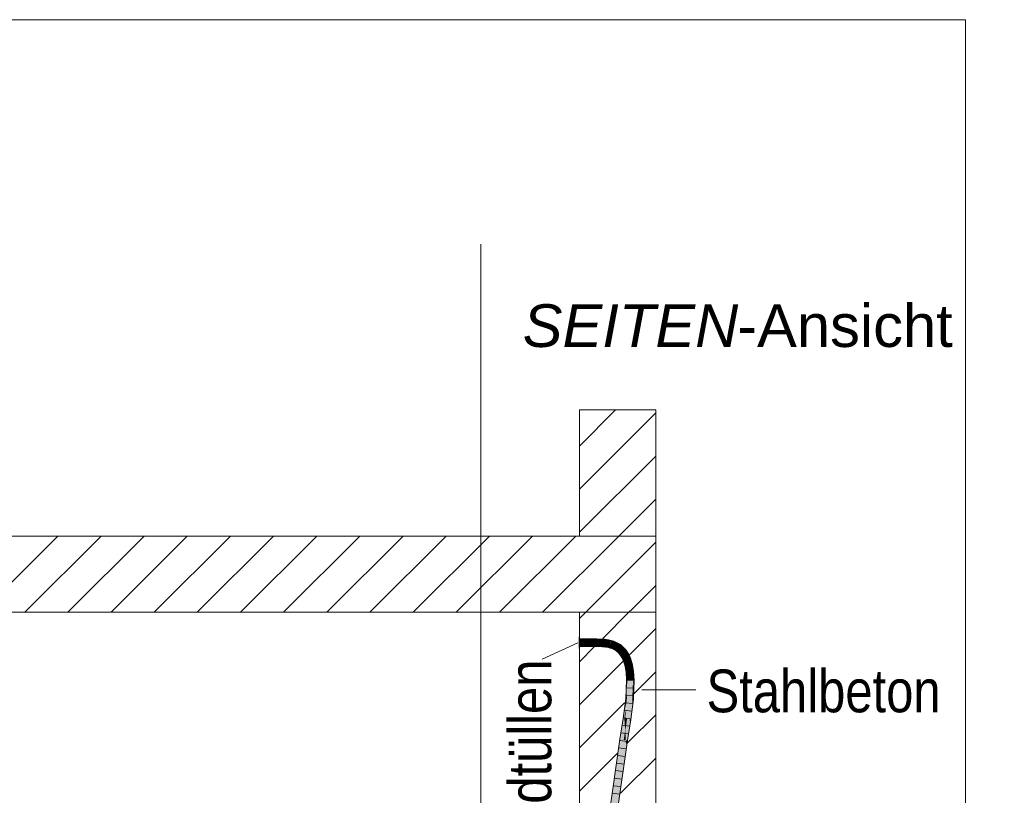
# Model space of a CAD drawing. Extents: x -620 to 300, y 62 to 1162.
# Tile 114 of 256: x 157 to 190, y 758 to 783. Entities that reach past the tile are written whole.
import ezdxf
from ezdxf.lldxf.tags import DXFTag

# ---------------------------------------------------------------- set-up
doc = ezdxf.new("R2010")
doc.units = 0
doc.layers.get('0').update_dxf_attribs({"lineweight": 13})
for name, color, linetype, lineweight, true_color in [('E_Detail_Beschriftung', 7, 'Continuous', 13, 0x009900), ('E_Detail_Wandschraffur', 7, 'Continuous', 5, 0xc0c0c0), ('E_Leerrohr 25-A06G955E8I', 7, 'Continuous', 9, 0xff8000), ('E_Leerrohr 25-Shading', 7, 'Continuous', 9, 0xff8000)]:
    doc.layers.add(name, color=color, linetype=linetype, lineweight=lineweight, true_color=true_color)
doc.layers.add('E_Detail_Linie_Text_Bem', color=7, linetype='Continuous', lineweight=13)
doc.styles.get("Standard").update_dxf_attribs({"font": 'ARIALN.TTF'})
tags = doc.linetypes.add('fein_strichliert', pattern=[4, 1, -2, 1]).pattern_tags.tags
tags[8:9] = [DXFTag(74, 4), DXFTag(75, 0), DXFTag(340, '0'), DXFTag(46, 0.0), DXFTag(50, 0.0), DXFTag(44, 0.0), DXFTag(45, 0.0)]
tags[6:7] = [DXFTag(74, 4), DXFTag(75, 0), DXFTag(340, '0'), DXFTag(46, 0.0), DXFTag(50, 0.0), DXFTag(44, 0.0), DXFTag(45, 0.0)]
tags[4:5] = [DXFTag(74, 4), DXFTag(75, 0), DXFTag(340, '0'), DXFTag(46, 0.0), DXFTag(50, 0.0), DXFTag(44, 0.0), DXFTag(45, 0.0)]
tags = doc.linetypes.add('fein_strichliert-A06G955H8I', pattern=[4, 1, -2, 1]).pattern_tags.tags
tags[8:9] = [DXFTag(74, 4), DXFTag(75, 0), DXFTag(340, '0'), DXFTag(46, 0.0), DXFTag(50, 0.0), DXFTag(44, 0.0), DXFTag(45, 0.0)]
tags[6:7] = [DXFTag(74, 4), DXFTag(75, 0), DXFTag(340, '0'), DXFTag(46, 0.0), DXFTag(50, 0.0), DXFTag(44, 0.0), DXFTag(45, 0.0)]
tags[4:5] = [DXFTag(74, 4), DXFTag(75, 0), DXFTag(340, '0'), DXFTag(46, 0.0), DXFTag(50, 0.0), DXFTag(44, 0.0), DXFTag(45, 0.0)]
tags = doc.linetypes.add('STRICHPUNKT2-A06G955F8I', pattern=[12.7, 6.35, -3.175, 0, -3.175]).pattern_tags.tags
tags[10:11] = [DXFTag(74, 4), DXFTag(75, 0), DXFTag(340, '0'), DXFTag(46, 0.0), DXFTag(50, 0.0), DXFTag(44, 0.0), DXFTag(45, 0.0)]
tags[8:9] = [DXFTag(74, 4), DXFTag(75, 0), DXFTag(340, '0'), DXFTag(46, 0.0), DXFTag(50, 0.0), DXFTag(44, 0.0), DXFTag(45, 0.0)]
tags[6:7] = [DXFTag(74, 4), DXFTag(75, 0), DXFTag(340, '0'), DXFTag(46, 0.0), DXFTag(50, 0.0), DXFTag(44, 0.0), DXFTag(45, 0.0)]
tags[4:5] = [DXFTag(74, 4), DXFTag(75, 0), DXFTag(340, '0'), DXFTag(46, 0.0), DXFTag(50, 0.0), DXFTag(44, 0.0), DXFTag(45, 0.0)]

# ---------------------------------------------------------------- blocks, each defined once
blk = doc.blocks.new('Shading-A06G94UZ8I', base_point=(176.137, 828.711))
at = {"layer": 'E_Leerrohr 25-Shading', "color": 31, "true_color": 0xecb67f}
for points in [[(175.782, 762.861), (175.782, 763.051), (175.776, 762.861), (175.776, 763.051)], [(175.782, 762.861), (175.782, 763.051), (175.776, 762.861), (175.776, 763.051)], [(175.782, 762.828), (175.782, 762.861), (175.776, 762.828), (175.776, 762.861)], [(175.782, 762.828), (175.782, 762.861), (175.776, 762.828), (175.776, 762.861)], [(175.776, 762.671), (175.782, 762.671), (175.776, 762.828), (175.782, 762.828)], [(175.776, 762.671), (175.782, 762.671), (175.776, 762.828), (175.782, 762.828)], [(175.782, 762.986), (175.782, 762.861), (175.932, 762.986), (176.057, 762.861)], [(175.782, 762.986), (175.782, 762.861), (175.932, 762.986), (176.057, 762.861)], [(175.782, 762.861), (175.782, 762.736), (176.057, 762.861), (175.932, 762.736)], [(175.782, 762.861), (175.782, 762.736), (176.057, 762.861), (175.932, 762.736)], [(176.057, 762.861), (176.122, 762.861), (175.932, 762.986), (175.997, 762.986)], [(176.057, 762.861), (176.122, 762.861), (175.932, 762.986), (175.997, 762.986)], [(175.932, 762.736), (175.997, 762.736), (176.057, 762.861), (176.122, 762.861)], [(175.932, 762.736), (175.997, 762.736), (176.057, 762.861), (176.122, 762.861)], [(175.997, 762.986), (176.122, 762.861), (176.176, 762.986), (176.176, 762.915)], [(175.997, 762.986), (176.122, 762.861), (176.176, 762.986), (176.176, 762.915)], [(176.122, 762.861), (175.997, 762.736), (176.176, 762.807), (176.176, 762.736)], [(176.122, 762.861), (175.997, 762.736), (176.176, 762.807), (176.176, 762.736)], [(176.176, 762.915), (176.122, 762.861), (176.176, 762.875), (176.161, 762.861)], [(176.176, 762.915), (176.122, 762.861), (176.176, 762.875), (176.161, 762.861)], [(176.161, 762.861), (176.122, 762.861), (176.176, 762.847), (176.176, 762.807)], [(176.161, 762.861), (176.122, 762.861), (176.176, 762.847), (176.176, 762.807)], [(176.161, 762.861), (176.176, 762.861), (176.176, 762.875)], [(176.161, 762.861), (176.176, 762.861), (176.176, 762.875)], [(176.176, 762.861), (176.161, 762.861), (176.176, 762.847)], [(176.176, 762.861), (176.161, 762.861), (176.176, 762.847)]]:
    blk.add_solid(points, dxfattribs=at)
at = {"layer": 'E_Leerrohr 25-Shading', "color": 43, "true_color": 0xd7ab7f}
for points in [[(175.782, 762.949), (175.932, 762.988), (175.782, 762.986)], [(175.782, 762.949), (175.965, 762.952), (175.932, 762.988), (175.965, 762.974)], [(175.782, 762.736), (175.968, 762.775), (175.782, 762.773)], [(175.968, 762.775), (175.782, 762.736), (175.968, 762.753), (175.935, 762.739)], [(175.782, 762.736), (175.932, 762.738), (175.935, 762.739)], [(175.965, 762.974), (175.965, 762.988), (175.932, 762.988)], [(175.935, 762.739), (175.932, 762.738), (175.968, 762.74), (175.968, 762.738)], [(175.968, 762.753), (175.935, 762.739), (175.968, 762.74)], [(175.965, 762.988), (176.085, 762.954), (175.997, 762.989)], [(175.965, 762.988), (175.965, 762.974), (176.085, 762.954), (176.02, 762.953)], [(175.965, 762.974), (175.965, 762.952), (176.02, 762.953)], [(176.085, 762.777), (175.968, 762.753), (176.002, 762.741), (175.968, 762.74)], [(175.968, 762.753), (176.085, 762.777), (176.02, 762.776)], [(175.968, 762.775), (175.968, 762.753), (176.02, 762.776)], [(175.968, 762.74), (175.968, 762.738), (176.002, 762.741), (175.997, 762.739)], [(176.085, 762.954), (176.156, 762.955), (175.997, 762.989), (176.156, 762.992)], [(176.002, 762.741), (175.997, 762.739), (176.158, 762.746), (176.158, 762.742)], [(176.116, 762.778), (176.085, 762.777), (176.158, 762.746), (176.002, 762.741)], [(176.116, 762.778), (176.158, 762.746), (176.158, 762.771)], [(176.158, 762.778), (176.116, 762.778), (176.158, 762.771)], [(176.156, 762.955), (176.158, 762.955), (176.156, 762.992), (176.247, 762.992)], [(176.286, 762.992), (176.247, 762.992), (176.198, 762.955), (176.158, 762.955)], [(176.158, 762.778), (176.158, 762.778), (176.188, 762.766), (176.158, 762.771)], [(176.256, 762.754), (176.198, 762.778), (176.188, 762.766), (176.158, 762.778)], [(176.158, 762.771), (176.158, 762.746), (176.188, 762.766), (176.237, 762.746)], [(176.158, 762.746), (176.158, 762.742), (176.237, 762.746), (176.247, 762.742)], [(176.237, 762.746), (176.277, 762.746), (176.188, 762.766), (176.256, 762.754)], [(176.312, 762.992), (176.286, 762.992), (176.223, 762.955), (176.198, 762.955)], [(176.299, 762.747), (176.223, 762.778), (176.256, 762.754), (176.198, 762.778)], [(176.223, 762.955), (176.349, 762.955), (176.312, 762.992), (176.35, 762.992)], [(176.312, 762.742), (176.344, 762.742), (176.223, 762.778), (176.345, 762.778)], [(176.286, 762.742), (176.277, 762.746), (176.247, 762.742), (176.237, 762.746)], [(176.277, 762.746), (176.302, 762.746), (176.256, 762.754), (176.299, 762.747)], [(176.312, 762.742), (176.302, 762.746), (176.286, 762.742), (176.277, 762.746)], [(176.344, 762.742), (176.524, 762.733), (176.345, 762.778), (176.527, 762.768)], [(176.345, 762.778), (176.527, 762.768), (176.517, 762.77), (176.527, 762.768)], [(176.537, 762.946), (176.539, 762.983), (176.349, 762.955), (176.35, 762.992)], [(176.527, 762.768), (176.527, 762.77), (176.517, 762.77)], [(176.524, 762.733), (176.577, 762.728), (176.527, 762.768), (176.581, 762.762)], [(176.527, 762.768), (176.581, 762.762), (176.527, 762.77), (176.581, 762.764)], [(176.581, 762.764), (176.581, 762.765), (176.527, 762.77)], [(176.601, 762.94), (176.605, 762.977), (176.537, 762.946), (176.539, 762.983)], [(176.577, 762.728), (176.631, 762.722), (176.581, 762.762), (176.636, 762.754)], [(176.636, 762.756), (176.636, 762.758), (176.581, 762.764), (176.581, 762.765)], [(176.581, 762.762), (176.636, 762.754), (176.581, 762.764), (176.636, 762.756)], [(176.662, 762.933), (176.667, 762.969), (176.601, 762.94), (176.605, 762.977)], [(176.631, 762.722), (176.683, 762.713), (176.636, 762.754), (176.689, 762.743)], [(176.69, 762.748), (176.69, 762.749), (176.636, 762.757), (176.636, 762.758)], [(176.636, 762.756), (176.689, 762.746), (176.636, 762.757), (176.69, 762.748)], [(176.636, 762.754), (176.689, 762.743), (176.636, 762.756), (176.689, 762.746)], [(176.721, 762.923), (176.727, 762.959), (176.662, 762.933), (176.667, 762.969)], [(176.683, 762.713), (176.72, 762.706), (176.689, 762.743), (176.726, 762.734)], [(176.689, 762.746), (176.727, 762.738), (176.69, 762.748), (176.727, 762.74)], [(176.689, 762.743), (176.726, 762.734), (176.689, 762.746), (176.727, 762.738)], [(176.727, 762.74), (176.728, 762.742), (176.69, 762.748), (176.69, 762.749)], [(176.72, 762.706), (176.755, 762.698), (176.726, 762.734), (176.762, 762.724)], [(176.765, 762.914), (176.773, 762.95), (176.721, 762.923), (176.727, 762.959)], [(176.726, 762.734), (176.762, 762.724), (176.727, 762.738), (176.763, 762.728)], [(176.764, 762.732), (176.764, 762.733), (176.727, 762.741), (176.728, 762.742)], [(176.727, 762.74), (176.764, 762.73), (176.727, 762.741), (176.764, 762.732)], [(176.727, 762.738), (176.763, 762.728), (176.727, 762.74), (176.764, 762.73)], [(176.755, 762.698), (176.789, 762.688), (176.762, 762.724), (176.796, 762.713)], [(176.762, 762.724), (176.796, 762.713), (176.763, 762.728), (176.798, 762.717)], [(176.763, 762.728), (176.798, 762.717), (176.764, 762.73), (176.798, 762.719)], [(176.799, 762.722), (176.8, 762.723), (176.764, 762.732), (176.764, 762.733)], [(176.764, 762.73), (176.798, 762.719), (176.764, 762.732), (176.799, 762.722)], [(176.765, 762.914), (176.817, 762.94), (176.773, 762.95)], [(176.765, 762.914), (176.803, 762.905), (176.817, 762.94), (176.81, 762.911)], [(176.796, 762.713), (176.789, 762.688), (176.799, 762.712)], [(176.799, 762.712), (176.789, 762.688), (176.822, 762.696), (176.816, 762.68)], [(176.798, 762.717), (176.796, 762.713), (176.8, 762.716), (176.799, 762.712)], [(176.798, 762.719), (176.801, 762.718), (176.799, 762.722), (176.802, 762.721)], [(176.8, 762.716), (176.801, 762.718), (176.798, 762.717), (176.798, 762.719)], [(176.802, 762.721), (176.803, 762.722), (176.799, 762.722), (176.8, 762.723)], [(176.816, 762.705), (176.811, 762.712), (176.799, 762.712), (176.8, 762.716)], [(176.799, 762.712), (176.822, 762.696), (176.816, 762.705)], [(176.8, 762.716), (176.811, 762.712), (176.801, 762.718), (176.808, 762.716)], [(176.801, 762.718), (176.808, 762.716), (176.802, 762.721), (176.805, 762.72)], [(176.805, 762.72), (176.803, 762.722), (176.802, 762.721)], [(176.803, 762.905), (176.808, 762.904), (176.81, 762.911)], [(176.822, 762.696), (176.829, 762.714), (176.803, 762.722)], [(176.808, 762.904), (176.85, 762.893), (176.84, 762.934), (176.861, 762.928)], [(176.808, 762.904), (176.84, 762.934), (176.81, 762.911)], [(176.84, 762.934), (176.817, 762.94), (176.81, 762.911)], [(176.84, 762.67), (176.829, 762.714), (176.822, 762.696)], [(176.829, 762.714), (176.83, 762.714), (176.923, 762.674), (176.921, 762.672)], [(176.83, 762.714), (176.84, 762.67), (176.921, 762.672), (176.906, 762.642)], [(176.895, 762.878), (176.908, 762.912), (176.85, 762.893), (176.861, 762.928)], [(177.003, 762.832), (177.02, 762.864), (176.895, 762.878), (176.908, 762.912)], [(177.104, 762.771), (177.125, 762.8), (177.003, 762.832), (177.02, 762.864)], [(177.193, 762.697), (177.218, 762.723), (177.104, 762.771), (177.125, 762.8)], [(177.271, 762.61), (177.3, 762.632), (177.193, 762.697), (177.218, 762.723)], [(176.816, 762.68), (176.84, 762.67), (176.822, 762.696)], [(176.906, 762.642), (176.98, 762.597), (176.921, 762.672), (176.996, 762.62)], [(176.921, 762.672), (176.996, 762.62), (176.923, 762.674), (177, 762.624)], [(177, 762.624), (177.001, 762.627), (176.923, 762.674)], [(176.98, 762.597), (177.045, 762.543), (176.996, 762.62), (177.06, 762.558)], [(176.996, 762.62), (177.06, 762.558), (177, 762.624), (177.065, 762.563)], [(177, 762.624), (177.065, 762.563), (177.001, 762.627), (177.068, 762.567)], [(177.068, 762.567), (177.07, 762.569), (177.001, 762.627)], [(177.045, 762.543), (177.101, 762.482), (177.06, 762.558), (177.11, 762.489)], [(177.06, 762.558), (177.11, 762.489), (177.065, 762.563), (177.118, 762.494)], [(177.065, 762.563), (177.118, 762.494), (177.068, 762.567), (177.124, 762.499)], [(177.068, 762.567), (177.124, 762.499), (177.07, 762.569), (177.128, 762.502)], [(177.128, 762.502), (177.13, 762.504), (177.07, 762.569)], [(177.101, 762.482), (177.151, 762.405), (177.11, 762.489)], [(177.11, 762.489), (177.151, 762.405), (177.118, 762.494), (177.142, 762.446)], [(177.118, 762.494), (177.142, 762.446), (177.124, 762.499), (177.136, 762.477)], [(177.124, 762.499), (177.136, 762.477), (177.128, 762.502), (177.132, 762.495)], [(177.132, 762.495), (177.13, 762.504), (177.128, 762.502)], [(177.132, 762.495), (177.191, 762.393), (177.13, 762.504), (177.197, 762.395)], [(177.197, 762.395), (177.2, 762.397), (177.13, 762.504)], [(177.184, 762.388), (177.191, 762.393), (177.136, 762.477), (177.132, 762.495)], [(177.136, 762.477), (177.142, 762.446), (177.184, 762.388), (177.175, 762.383)], [(177.142, 762.446), (177.151, 762.405), (177.175, 762.383), (177.168, 762.38)], [(177.168, 762.38), (177.191, 762.328), (177.175, 762.383)], [(177.175, 762.383), (177.191, 762.328), (177.184, 762.388), (177.195, 762.355)], [(177.184, 762.388), (177.195, 762.355), (177.191, 762.393), (177.197, 762.375)], [(177.191, 762.393), (177.197, 762.375), (177.197, 762.395), (177.199, 762.389)], [(177.199, 762.389), (177.2, 762.397), (177.197, 762.395)], [(177.236, 762.268), (177.245, 762.271), (177.197, 762.375), (177.199, 762.389)], [(177.199, 762.389), (177.2, 762.397), (177.2, 762.397)], [(177.199, 762.389), (177.245, 762.271), (177.2, 762.397), (177.252, 762.274)], [(177.252, 762.274), (177.256, 762.275), (177.2, 762.397)], [(177.271, 762.61), (177.273, 762.608), (177.3, 762.632), (177.309, 762.619)], [(177.273, 762.608), (177.355, 762.483), (177.309, 762.619), (177.387, 762.501)], [(177.421, 762.339), (177.455, 762.352), (177.355, 762.483), (177.387, 762.501)], [(177.195, 762.355), (177.191, 762.328), (177.225, 762.263), (177.222, 762.262)], [(177.197, 762.375), (177.195, 762.355), (177.236, 762.268), (177.225, 762.263)], [(177.225, 762.263), (177.222, 762.262), (177.226, 762.259)], [(177.226, 762.259), (177.222, 762.262), (177.229, 762.239)], [(177.236, 762.268), (177.225, 762.263), (177.24, 762.245), (177.226, 762.259)], [(177.24, 762.245), (177.226, 762.259), (177.262, 762.133), (177.229, 762.239)], [(177.24, 762.245), (177.253, 762.233), (177.236, 762.268), (177.245, 762.271)], [(177.262, 762.133), (177.253, 762.233), (177.24, 762.245)], [(177.245, 762.271), (177.253, 762.233), (177.252, 762.274), (177.265, 762.221)], [(177.252, 762.274), (177.265, 762.221), (177.256, 762.275), (177.274, 762.213)], [(177.262, 762.133), (177.263, 762.131), (177.253, 762.233), (177.269, 762.163)], [(177.253, 762.233), (177.269, 762.163), (177.265, 762.221), (177.273, 762.191)], [(177.274, 762.213), (177.276, 762.211), (177.256, 762.275)], [(177.269, 762.163), (177.263, 762.131), (177.275, 762.133)], [(177.275, 762.133), (177.263, 762.131), (177.284, 762.017)], [(177.265, 762.221), (177.273, 762.191), (177.274, 762.213), (177.276, 762.207)], [(177.275, 762.133), (177.287, 762.136), (177.269, 762.163), (177.273, 762.191)], [(177.273, 762.191), (177.279, 762.196), (177.276, 762.207)], [(177.273, 762.191), (177.287, 762.136), (177.279, 762.196), (177.288, 762.136)], [(177.276, 762.207), (177.276, 762.211), (177.274, 762.213)], [(177.306, 761.896), (177.291, 762.091), (177.275, 762.133), (177.287, 762.136)], [(177.306, 761.896), (177.275, 762.133), (177.284, 762.017)], [(177.279, 762.196), (177.276, 762.211), (177.276, 762.207)], [(177.276, 762.211), (177.279, 762.196), (177.299, 762.139), (177.295, 762.138)], [(177.279, 762.196), (177.288, 762.136), (177.295, 762.138)], [(177.291, 762.091), (177.288, 762.136), (177.287, 762.136)], [(177.288, 762.136), (177.311, 761.897), (177.295, 762.138), (177.326, 761.898)], [(177.311, 761.897), (177.288, 762.136), (177.311, 761.897), (177.291, 762.091)], [(177.291, 762.091), (177.306, 761.896), (177.311, 761.897)], [(177.295, 762.138), (177.299, 762.139), (177.299, 762.139)], [(177.295, 762.138), (177.326, 761.898), (177.299, 762.139), (177.336, 761.9)], [(177.336, 761.9), (177.342, 761.9), (177.299, 762.139)], [(177.471, 762.179), (177.507, 762.187), (177.421, 762.339), (177.455, 762.352)], [(177.518, 761.922), (177.554, 761.926), (177.471, 762.179), (177.507, 762.187)], [(177.311, 761.897), (177.306, 761.896), (177.309, 761.845)], [(177.311, 761.897), (177.311, 761.897), (177.318, 761.721), (177.309, 761.845)], [(177.311, 761.897), (177.318, 761.721), (177.326, 761.898), (177.326, 761.779)], [(177.326, 761.779), (177.318, 761.721), (177.325, 761.638), (177.323, 761.638)], [(177.337, 761.86), (177.326, 761.779), (177.341, 761.638), (177.325, 761.638)], [(177.326, 761.898), (177.326, 761.779), (177.336, 761.9), (177.337, 761.86)], [(177.337, 761.86), (177.342, 761.9), (177.336, 761.9)], [(177.341, 761.638), (177.354, 761.638), (177.337, 761.86), (177.342, 761.9)], [(177.354, 761.638), (177.36, 761.637), (177.342, 761.9)], [(177.518, 761.922), (177.573, 761.636), (177.554, 761.926)], [(177.518, 761.922), (177.518, 761.915), (177.573, 761.636), (177.557, 761.636)], [(177.557, 761.636), (177.518, 761.915), (177.538, 761.636), (177.534, 761.669)], [(177.319, 761.545), (177.298, 761.037), (177.311, 761.035)], [(177.317, 761.428), (177.313, 761.177), (177.322, 761.466), (177.326, 761.32)], [(177.322, 761.466), (177.319, 761.545), (177.317, 761.428)], [(177.319, 761.545), (177.323, 761.627), (177.322, 761.62)], [(177.319, 761.545), (177.322, 761.466), (177.323, 761.627), (177.326, 761.502)], [(177.323, 761.627), (177.323, 761.638), (177.322, 761.62)], [(177.326, 761.502), (177.322, 761.466), (177.328, 761.349), (177.326, 761.32)], [(177.325, 761.638), (177.323, 761.638), (177.323, 761.627)], [(177.341, 761.638), (177.325, 761.638), (177.326, 761.502), (177.323, 761.627)], [(177.326, 761.502), (177.328, 761.349), (177.341, 761.638), (177.354, 761.638)], [(177.354, 761.638), (177.328, 761.349), (177.36, 761.637), (177.331, 761.198)], [(177.331, 761.198), (177.334, 761.033), (177.36, 761.637)], [(177.543, 761.291), (177.539, 761.623), (177.527, 761.413), (177.537, 761.636)], [(177.534, 761.669), (177.537, 761.636), (177.538, 761.636)], [(177.538, 761.636), (177.537, 761.636), (177.539, 761.623)], [(177.557, 761.636), (177.538, 761.636), (177.566, 761.457), (177.539, 761.623)], [(177.555, 761.203), (177.566, 761.457), (177.548, 761.254), (177.539, 761.623)], [(177.548, 761.254), (177.539, 761.623), (177.543, 761.291)], [(177.566, 761.457), (177.573, 761.636), (177.557, 761.636)], [(177.326, 761.32), (177.313, 761.177), (177.32, 761.035), (177.311, 761.035)], [(177.326, 761.32), (177.32, 761.035), (177.33, 761.179)], [(177.32, 761.035), (177.334, 761.033), (177.33, 761.179)], [(177.328, 761.349), (177.326, 761.32), (177.331, 761.198), (177.33, 761.179)], [(177.33, 761.179), (177.334, 761.033), (177.331, 761.198)], [(177.527, 761.411), (177.51, 761.018), (177.53, 761.017)], [(177.527, 761.411), (177.547, 761.015), (177.527, 761.413), (177.543, 761.291)], [(177.547, 761.015), (177.527, 761.411), (177.53, 761.017)], [(177.551, 761.122), (177.548, 761.254), (177.547, 761.015), (177.543, 761.291)], [(177.551, 761.122), (177.555, 761.203), (177.548, 761.254)], [(177.298, 761.037), (177.215, 760.379), (177.291, 760.689), (177.251, 760.374)], [(177.298, 761.037), (177.291, 760.689), (177.311, 761.035)], [(177.306, 760.946), (177.291, 760.689), (177.32, 761.035), (177.334, 761.033)], [(177.311, 761.035), (177.306, 760.946), (177.32, 761.035)], [(177.51, 761.018), (177.426, 760.349), (177.51, 761.018), (177.429, 760.349)], [(177.506, 760.987), (177.429, 760.349), (177.455, 760.345)], [(177.455, 760.345), (177.507, 760.99), (177.506, 760.987)], [(177.455, 760.345), (177.513, 760.745), (177.507, 760.99), (177.513, 760.777)], [(177.513, 760.777), (177.51, 761.018), (177.507, 760.99)], [(177.53, 761.017), (177.51, 761.018), (177.513, 760.751), (177.513, 760.777)], [(177.513, 760.745), (177.547, 761.015), (177.53, 761.017)], [(177.513, 760.777), (177.513, 760.745), (177.513, 760.751)], [(177.513, 760.745), (177.455, 760.345), (177.463, 760.344)], [(177.215, 760.379), (177.107, 759.697), (177.251, 760.374), (177.138, 759.692)], [(177.138, 759.692), (177.143, 759.692), (177.251, 760.374)], [(177.429, 760.349), (177.318, 759.666), (177.437, 760.18), (177.354, 759.661)], [(177.426, 760.349), (177.318, 759.666), (177.429, 760.349)], [(177.429, 760.349), (177.437, 760.18), (177.455, 760.345)], [(177.437, 760.18), (177.463, 760.344), (177.455, 760.345)], [(177.107, 759.697), (176.841, 757.824), (177.143, 759.692), (176.804, 757.307)], [(177.302, 759.551), (176.805, 756.052), (177.338, 759.549), (176.841, 756.05)], [(177.354, 759.661), (177.318, 759.666), (177.338, 759.549), (177.302, 759.551)]]:
    blk.add_solid(points, dxfattribs=at)
at = {"layer": 'E_Leerrohr 25-Shading', "color": 31, "true_color": 0xfabd7f}
for points in [[(175.967, 762.863), (175.965, 762.952), (175.782, 762.861), (175.782, 762.949)], [(175.967, 762.862), (175.967, 762.863), (175.782, 762.861)], [(175.782, 762.773), (175.968, 762.775), (175.782, 762.861), (175.967, 762.862)], [(175.965, 762.952), (175.967, 762.863), (176.02, 762.953), (176.057, 762.865)], [(176.057, 762.865), (175.967, 762.863), (176.055, 762.862), (175.967, 762.862)], [(176.055, 762.862), (175.967, 762.862), (176.054, 762.858), (175.967, 762.859)], [(175.967, 762.859), (175.968, 762.775), (176.054, 762.858), (176.02, 762.776)], [(176.057, 762.865), (176.122, 762.866), (176.02, 762.953), (176.085, 762.954)], [(176.048, 762.844), (176.02, 762.776), (176.094, 762.799), (176.085, 762.777)], [(176.118, 762.857), (176.054, 762.858), (176.094, 762.799), (176.048, 762.844)], [(176.055, 762.862), (176.054, 762.858), (176.12, 762.862), (176.118, 762.857)], [(176.122, 762.866), (176.057, 762.865), (176.12, 762.862), (176.055, 762.862)], [(176.085, 762.954), (176.122, 762.866), (176.156, 762.955), (176.156, 762.95)], [(176.085, 762.777), (176.116, 762.778), (176.094, 762.799)], [(176.116, 762.778), (176.085, 762.777), (176.116, 762.778)], [(176.116, 762.778), (176.118, 762.857), (176.094, 762.799)], [(176.116, 762.778), (176.158, 762.78), (176.118, 762.857), (176.125, 762.857)], [(176.118, 762.857), (176.125, 762.857), (176.12, 762.862), (176.123, 762.862)], [(176.123, 762.862), (176.122, 762.866), (176.12, 762.862)], [(176.122, 762.866), (176.157, 762.867), (176.156, 762.95)], [(176.157, 762.863), (176.157, 762.867), (176.123, 762.862), (176.122, 762.866)], [(176.157, 762.857), (176.157, 762.863), (176.125, 762.857), (176.123, 762.862)], [(176.125, 762.857), (176.158, 762.78), (176.157, 762.857)], [(176.158, 762.955), (176.156, 762.955), (176.156, 762.95)], [(176.157, 762.867), (176.158, 762.955), (176.156, 762.95)], [(176.198, 762.955), (176.158, 762.955), (176.161, 762.867), (176.157, 762.867)], [(176.163, 762.863), (176.161, 762.867), (176.157, 762.863), (176.157, 762.867)], [(176.166, 762.857), (176.163, 762.863), (176.157, 762.857), (176.157, 762.863)], [(176.157, 762.857), (176.158, 762.778), (176.166, 762.857), (176.198, 762.778)], [(176.223, 762.955), (176.198, 762.955), (176.187, 762.867), (176.161, 762.867)], [(176.187, 762.867), (176.161, 762.867), (176.188, 762.863), (176.163, 762.863)], [(176.163, 762.863), (176.166, 762.857), (176.188, 762.863), (176.191, 762.857)], [(176.166, 762.857), (176.198, 762.778), (176.191, 762.857), (176.223, 762.778)], [(176.187, 762.867), (176.347, 762.867), (176.223, 762.955), (176.349, 762.955)], [(176.223, 762.778), (176.345, 762.778), (176.187, 762.867), (176.347, 762.867)], [(176.345, 762.778), (176.517, 762.77), (176.347, 762.867), (176.43, 762.863)], [(176.347, 762.867), (176.532, 762.862), (176.349, 762.955), (176.537, 762.946)], [(176.432, 762.865), (176.347, 762.867), (176.43, 762.863)], [(176.532, 762.862), (176.432, 762.865), (176.532, 762.858), (176.43, 762.863)], [(176.517, 762.77), (176.527, 762.77), (176.43, 762.863), (176.532, 762.858)], [(176.581, 762.765), (176.591, 762.853), (176.527, 762.77), (176.532, 762.858)], [(176.592, 762.859), (176.601, 762.94), (176.532, 762.862), (176.537, 762.946)], [(176.532, 762.862), (176.532, 762.858), (176.592, 762.859), (176.591, 762.854)], [(176.532, 762.858), (176.591, 762.853), (176.591, 762.854)], [(176.636, 762.758), (176.649, 762.845), (176.581, 762.765), (176.591, 762.853)], [(176.592, 762.859), (176.591, 762.854), (176.65, 762.856), (176.65, 762.849)], [(176.591, 762.854), (176.591, 762.853), (176.65, 762.849), (176.649, 762.845)], [(176.65, 762.856), (176.662, 762.933), (176.592, 762.859), (176.601, 762.94)], [(176.69, 762.749), (176.705, 762.836), (176.636, 762.758), (176.649, 762.845)], [(176.706, 762.843), (176.65, 762.849), (176.706, 762.839), (176.649, 762.846)], [(176.649, 762.846), (176.649, 762.845), (176.706, 762.839), (176.705, 762.836)], [(176.708, 762.851), (176.721, 762.923), (176.65, 762.856), (176.662, 762.933)], [(176.65, 762.856), (176.65, 762.849), (176.708, 762.851), (176.706, 762.843)], [(176.728, 762.742), (176.746, 762.828), (176.69, 762.749), (176.705, 762.836)], [(176.706, 762.839), (176.705, 762.836), (176.747, 762.833), (176.746, 762.828)], [(176.708, 762.851), (176.706, 762.843), (176.75, 762.847), (176.748, 762.838)], [(176.748, 762.838), (176.706, 762.843), (176.747, 762.833), (176.706, 762.839)], [(176.75, 762.847), (176.765, 762.914), (176.708, 762.851), (176.721, 762.923)], [(176.764, 762.733), (176.786, 762.819), (176.728, 762.742), (176.746, 762.828)], [(176.747, 762.833), (176.746, 762.828), (176.75, 762.832)], [(176.75, 762.832), (176.746, 762.828), (176.788, 762.826), (176.786, 762.819)], [(176.753, 762.837), (176.748, 762.838), (176.75, 762.832), (176.747, 762.833)], [(176.759, 762.846), (176.75, 762.847), (176.753, 762.837), (176.748, 762.838)], [(176.765, 762.914), (176.75, 762.847), (176.803, 762.905), (176.759, 762.846)], [(176.79, 762.832), (176.753, 762.837), (176.788, 762.826), (176.75, 762.832)], [(176.792, 762.842), (176.759, 762.846), (176.79, 762.832), (176.753, 762.837)], [(176.764, 762.733), (176.788, 762.818), (176.786, 762.819)], [(176.764, 762.733), (176.8, 762.723), (176.788, 762.818), (176.802, 762.731)], [(176.788, 762.826), (176.786, 762.819), (176.789, 762.826), (176.788, 762.818)], [(176.788, 762.818), (176.825, 762.808), (176.808, 762.904), (176.85, 762.893)], [(176.788, 762.818), (176.808, 762.904), (176.792, 762.842)], [(176.79, 762.832), (176.79, 762.832), (176.789, 762.826), (176.788, 762.826)], [(176.802, 762.731), (176.825, 762.808), (176.788, 762.818)], [(176.792, 762.842), (176.79, 762.832), (176.79, 762.832)], [(176.792, 762.842), (176.808, 762.904), (176.803, 762.905)], [(176.8, 762.723), (176.803, 762.722), (176.802, 762.731)], [(176.803, 762.722), (176.825, 762.808), (176.802, 762.731)], [(176.803, 762.722), (176.829, 762.714), (176.825, 762.808), (176.862, 762.796)], [(176.862, 762.796), (176.895, 762.878), (176.825, 762.808), (176.85, 762.893)], [(176.923, 762.674), (176.963, 762.753), (176.829, 762.714), (176.862, 762.796)], [(176.967, 762.76), (177.003, 762.832), (176.862, 762.797), (176.895, 762.878)], [(176.862, 762.796), (176.963, 762.753), (176.862, 762.797), (176.967, 762.76)], [(177.001, 762.627), (177.052, 762.699), (176.923, 762.674), (176.963, 762.753)], [(176.967, 762.76), (176.963, 762.753), (177.066, 762.717), (177.057, 762.705)], [(176.963, 762.753), (177.052, 762.699), (177.057, 762.705)], [(177.066, 762.717), (177.104, 762.771), (176.967, 762.76), (177.003, 762.832)], [(177.147, 762.65), (177.057, 762.705), (177.137, 762.638), (177.052, 762.699)], [(177.066, 762.717), (177.057, 762.705), (177.164, 762.667), (177.147, 762.65)], [(177.164, 762.667), (177.193, 762.697), (177.066, 762.717), (177.104, 762.771)], [(177.07, 762.569), (177.131, 762.633), (177.001, 762.627), (177.052, 762.699)], [(177.052, 762.699), (177.131, 762.633), (177.137, 762.638)], [(177.13, 762.504), (177.2, 762.557), (177.07, 762.569), (177.131, 762.633)], [(177.13, 762.504), (177.259, 762.468), (177.2, 762.557)], [(177.13, 762.504), (177.2, 762.397), (177.259, 762.468), (177.262, 762.432)], [(177.147, 762.65), (177.131, 762.633), (177.238, 762.585), (177.2, 762.557)], [(177.164, 762.667), (177.147, 762.65), (177.264, 762.605), (177.238, 762.585)], [(177.264, 762.605), (177.271, 762.61), (177.164, 762.667), (177.193, 762.697)], [(177.264, 762.605), (177.2, 762.557), (177.272, 762.599), (177.259, 762.468)], [(177.2, 762.397), (177.256, 762.275), (177.262, 762.432), (177.273, 762.282)], [(177.259, 762.468), (177.277, 762.44), (177.273, 762.608), (177.355, 762.483)], [(177.262, 762.432), (177.277, 762.44), (177.259, 762.468)], [(177.273, 762.282), (177.339, 762.307), (177.262, 762.432), (177.277, 762.44)], [(177.271, 762.61), (177.264, 762.605), (177.273, 762.608), (177.272, 762.599)], [(177.277, 762.44), (177.349, 762.311), (177.355, 762.483), (177.421, 762.339)], [(177.277, 762.44), (177.339, 762.307), (177.349, 762.311)], [(177.256, 762.275), (177.276, 762.211), (177.273, 762.282)], [(177.276, 762.211), (177.339, 762.307), (177.273, 762.282)], [(177.276, 762.211), (177.299, 762.139), (177.339, 762.307), (177.385, 762.159)], [(177.342, 761.9), (177.43, 761.911), (177.299, 762.139), (177.385, 762.159)], [(177.349, 762.311), (177.339, 762.307), (177.418, 762.166), (177.395, 762.161)], [(177.339, 762.307), (177.385, 762.159), (177.395, 762.161)], [(177.418, 762.166), (177.471, 762.179), (177.349, 762.311), (177.421, 762.339)], [(177.472, 761.916), (177.395, 762.161), (177.385, 762.158), (177.385, 762.159)], [(177.472, 761.916), (177.385, 762.158), (177.445, 761.913)], [(177.385, 762.158), (177.43, 761.911), (177.445, 761.913)], [(177.418, 762.166), (177.395, 762.161), (177.516, 761.921), (177.472, 761.916)], [(177.516, 761.921), (177.518, 761.922), (177.418, 762.166), (177.471, 762.179)], [(177.36, 761.637), (177.448, 761.637), (177.342, 761.9), (177.43, 761.911)], [(177.445, 761.913), (177.43, 761.911), (177.446, 761.912)], [(177.446, 761.912), (177.43, 761.911), (177.497, 761.636), (177.448, 761.637)], [(177.472, 761.913), (177.472, 761.916), (177.446, 761.912), (177.445, 761.913)], [(177.537, 761.636), (177.472, 761.913), (177.497, 761.636), (177.446, 761.912)], [(177.516, 761.921), (177.472, 761.916), (177.518, 761.915), (177.472, 761.913)], [(177.518, 761.915), (177.472, 761.913), (177.534, 761.669)], [(177.472, 761.913), (177.537, 761.636), (177.534, 761.669)], [(177.518, 761.915), (177.518, 761.922), (177.516, 761.921)], [(177.334, 761.033), (177.422, 761.026), (177.42, 761.637), (177.448, 761.637)], [(177.36, 761.637), (177.334, 761.033), (177.42, 761.637), (177.334, 761.033)], [(177.422, 761.026), (177.51, 761.018), (177.448, 761.637), (177.537, 761.636)], [(177.339, 760.402), (177.334, 761.033), (177.288, 760.369), (177.291, 760.689)], [(177.422, 761.026), (177.334, 761.033), (177.339, 760.402)], [(177.339, 760.362), (177.426, 760.349), (177.422, 761.026), (177.51, 761.018)], [(177.422, 761.026), (177.422, 761.026), (177.339, 760.362), (177.339, 760.402)], [(177.291, 760.689), (177.251, 760.374), (177.288, 760.369)], [(177.281, 760.016), (177.251, 760.374), (177.231, 759.679), (177.143, 759.692)], [(177.288, 760.369), (177.251, 760.374), (177.282, 760.024), (177.281, 760.016)], [(177.288, 760.369), (177.282, 760.024), (177.333, 760.362)], [(177.282, 760.024), (177.282, 760.004), (177.333, 760.362), (177.339, 760.362)], [(177.339, 760.362), (177.282, 760.004), (177.284, 759.972)], [(177.318, 759.666), (177.339, 760.362), (177.297, 759.669), (177.284, 759.972)], [(177.339, 760.402), (177.288, 760.369), (177.333, 760.362)], [(177.339, 760.362), (177.318, 759.666), (177.426, 760.349)], [(177.339, 760.362), (177.339, 760.402), (177.333, 760.362)], [(177.282, 760.004), (177.281, 760.016), (177.231, 759.679)], [(177.282, 760.004), (177.231, 759.679), (177.297, 759.669)], [(177.281, 760.016), (177.282, 760.004), (177.282, 760.024)], [(177.143, 759.692), (176.804, 757.307), (177.231, 759.679), (176.789, 756.573)], [(177.297, 759.669), (177.231, 759.679), (176.805, 756.052), (176.789, 756.573)], [(177.297, 759.669), (176.805, 756.052), (177.302, 759.551)], [(177.318, 759.666), (177.297, 759.669), (177.302, 759.551)]]:
    blk.add_solid(points, dxfattribs=at)
blk = doc.blocks.new('Referenz-A06G955K8I')
at = {"layer": 'E_Detail_Linie_Text_Bem', "linetype": 'fein_strichliert-A06G955H8I', "ltscale": 0.65}
for p, q in [((188.434, 783.288), (125.665, 783.288)), ((188.434, 721.971), (188.434, 783.288)), ((172.553, 723.053), (172.553, 775.932))]:
    blk.add_line(p, q, dxfattribs=at)
at = {"layer": 'E_Detail_Linie_Text_Bem', "linetype": 'Continuous', "ltscale": 0.13}
for p, q in [((175.782, 770.495), (178.282, 770.495)), ((175.782, 766.361), (175.782, 770.495)), ((178.282, 770.495), (178.282, 766.361)), ((178.282, 766.361), (126.955, 766.361)), ((178.282, 766.361), (175.782, 766.361)), ((178.282, 763.861), (178.282, 766.361)), ((126.955, 763.861), (175.782, 763.861)), ((137.347, 763.861), (178.282, 763.861)), ((175.782, 763.861), (178.282, 763.861)), ((175.782, 752.061), (175.782, 763.861)), ((178.282, 763.861), (178.282, 723.861))]:
    blk.add_line(p, q, dxfattribs=at)
at = {"layer": 'E_Detail_Linie_Text_Bem', "color": 0, "linetype": 'Continuous', "ltscale": 0.13}
for p, q in [((174.554, 762.324), (175.723, 762.856)), ((179.59, 761.316), (177.826, 761.316))]:
    blk.add_line(p, q, dxfattribs=at)
at = {"layer": 'E_Detail_Wandschraffur', "linetype": 'ByBlock', "ltscale": 0.13}
for p, q in [((175.782, 769.312), (176.965, 770.495)), ((175.782, 766.484), (178.282, 768.984)), ((156.188, 763.861), (158.688, 766.361)), ((159.017, 763.861), (161.517, 766.361)), ((161.845, 763.861), (164.345, 766.361)), ((164.674, 763.861), (167.174, 766.361)), ((167.502, 763.861), (170.002, 766.361)), ((170.331, 763.861), (172.831, 766.361)), ((173.159, 763.861), (175.659, 766.361)), ((175.987, 763.861), (178.282, 766.155)), ((175.782, 763.655), (175.987, 763.861)), ((177.413, 762.459), (178.282, 763.327)), ((175.782, 760.827), (177.211, 762.256)), ((177.359, 759.576), (178.282, 760.498)), ((175.782, 757.998), (177.033, 759.25))]:
    blk.add_line(p, q, dxfattribs=at)
at = {"layer": 'E_Detail_Wandschraffur', "linetype": 'fein_strichliert', "ltscale": 0.13}
for p, q in [((175.782, 767.898), (178.282, 770.398)), ((177.073, 766.361), (178.282, 767.569)), ((157.603, 763.861), (160.103, 766.361)), ((160.431, 763.861), (162.931, 766.361)), ((163.259, 763.861), (165.759, 766.361)), ((166.088, 763.861), (168.588, 766.361)), ((168.916, 763.861), (171.416, 766.361)), ((171.745, 763.861), (174.245, 766.361)), ((174.573, 763.861), (177.073, 766.361)), ((177.504, 763.963), (178.282, 764.741)), ((176.544, 763.003), (177.402, 763.861)), ((177.402, 763.861), (177.504, 763.963)), ((175.782, 762.241), (176.277, 762.736)), ((177.528, 761.159), (178.282, 761.913)), ((175.782, 759.413), (177.261, 760.892)), ((177.126, 757.929), (178.282, 759.084))]:
    blk.add_line(p, q, dxfattribs=at)
at = {"layer": 'E_Leerrohr 25-A06G955E8I', "linetype": 'Continuous', "ltscale": 0.13}
for p, q in [((175.782, 763.051), (175.776, 763.051)), ((175.776, 762.94), (175.776, 763.051)), ((175.782, 763.051), (175.776, 763.051)), ((175.776, 762.94), (175.776, 763.051)), ((175.782, 762.94), (175.782, 763.051)), ((175.782, 762.94), (175.782, 763.051)), ((175.776, 762.782), (175.776, 762.94)), ((175.776, 762.782), (175.776, 762.94)), ((175.776, 762.671), (175.776, 762.782)), ((175.776, 762.671), (175.776, 762.782)), ((175.965, 762.988), (175.782, 762.986)), ((176.176, 762.986), (175.782, 762.986)), ((175.782, 762.913), (175.782, 762.986)), ((175.782, 762.986), (175.782, 762.736)), ((176.176, 762.986), (175.782, 762.986)), ((175.782, 762.913), (175.782, 762.986)), ((175.782, 762.782), (175.782, 762.94)), ((175.782, 762.782), (175.782, 762.94)), ((175.782, 762.809), (175.782, 762.913)), ((175.782, 762.809), (175.782, 762.913)), ((175.782, 762.736), (175.782, 762.809)), ((175.782, 762.736), (175.782, 762.809)), ((175.782, 762.671), (175.782, 762.782)), ((175.782, 762.671), (175.782, 762.782)), ((175.968, 762.738), (175.782, 762.736)), ((175.782, 762.736), (176.176, 762.736)), ((175.782, 762.736), (176.176, 762.736)), ((176.156, 762.992), (175.965, 762.988)), ((176.158, 762.742), (175.968, 762.738)), ((176.011, 762.982), (176.014, 762.747)), ((176.35, 762.992), (176.156, 762.992)), ((176.344, 762.742), (176.158, 762.742)), ((176.176, 762.913), (176.176, 762.986)), ((176.176, 762.913), (176.176, 762.986)), ((176.176, 762.809), (176.176, 762.913)), ((176.176, 762.809), (176.176, 762.913)), ((176.176, 762.736), (176.176, 762.809)), ((176.176, 762.736), (176.176, 762.809)), ((176.264, 762.984), (176.262, 762.749)), ((176.524, 762.733), (176.344, 762.742)), ((176.539, 762.983), (176.35, 762.992)), ((176.519, 762.976), (176.506, 762.742)), ((176.577, 762.728), (176.524, 762.733)), ((176.605, 762.977), (176.539, 762.983)), ((176.631, 762.722), (176.577, 762.728)), ((176.667, 762.969), (176.605, 762.977)), ((176.683, 762.713), (176.631, 762.722)), ((176.727, 762.959), (176.667, 762.969)), ((176.72, 762.706), (176.683, 762.713)), ((176.755, 762.698), (176.72, 762.706)), ((176.773, 762.95), (176.727, 762.959)), ((176.786, 762.939), (176.733, 762.71)), ((176.817, 762.94), (176.773, 762.95)), ((176.861, 762.928), (176.817, 762.94)), ((176.908, 762.912), (176.861, 762.928)), ((177.02, 762.864), (176.908, 762.912)), ((177.05, 762.837), (176.934, 762.633)), ((177.125, 762.8), (177.02, 762.864)), ((177.218, 762.723), (177.125, 762.8)), ((177.3, 762.632), (177.218, 762.723)), ((175.776, 762.671), (175.782, 762.671)), ((175.776, 762.671), (175.782, 762.671)), ((176.789, 762.688), (176.755, 762.698)), ((176.816, 762.68), (176.789, 762.688)), ((176.906, 762.642), (176.816, 762.68)), ((176.98, 762.597), (176.906, 762.642)), ((177.045, 762.543), (176.98, 762.597)), ((177.101, 762.482), (177.045, 762.543)), ((177.274, 762.651), (177.092, 762.502)), ((177.168, 762.38), (177.101, 762.482)), ((177.42, 762.412), (177.205, 762.315)), ((177.387, 762.501), (177.3, 762.632)), ((177.455, 762.352), (177.387, 762.501)), ((177.222, 762.262), (177.168, 762.38)), ((177.263, 762.131), (177.222, 762.262)), ((177.306, 761.896), (177.263, 762.131)), ((177.506, 762.152), (177.276, 762.102)), ((177.507, 762.187), (177.455, 762.352)), ((177.554, 761.926), (177.507, 762.187)), ((177.323, 761.638), (177.306, 761.896)), ((177.549, 761.893), (177.315, 761.868)), ((177.573, 761.636), (177.554, 761.926)), ((177.298, 761.037), (177.323, 761.638)), ((177.565, 761.63), (177.33, 761.632)), ((177.547, 761.015), (177.573, 761.636)), ((177.544, 761.123), (177.309, 761.14)), ((177.555, 761.377), (177.32, 761.386)), ((177.215, 760.379), (177.298, 761.037)), ((177.521, 760.871), (177.287, 760.894)), ((177.463, 760.344), (177.547, 761.015)), ((177.49, 760.621), (177.256, 760.649)), ((177.107, 759.697), (177.215, 760.379)), ((177.42, 760.123), (177.187, 760.156)), ((177.458, 760.37), (177.226, 760.403)), ((177.354, 759.661), (177.463, 760.344)), ((177.381, 759.876), (177.148, 759.91)), ((176.549, 755.769), (177.107, 759.697)), ((176.797, 755.739), (177.354, 759.661)), ((177.342, 759.629), (177.11, 759.663)), ((177.272, 759.134), (177.039, 759.167)), ((177.307, 759.382), (177.074, 759.415)), ((177.237, 758.887), (177.004, 758.92)), ((177.202, 758.64), (176.969, 758.672)), ((177.166, 758.392), (176.934, 758.424)), ((177.096, 757.898), (176.863, 757.929)), ((177.131, 758.145), (176.898, 758.177))]:
    blk.add_line(p, q, dxfattribs=at)
at = {"layer": 'E_Leerrohr 25-A06G955E8I', "linetype": 'STRICHPUNKT2-A06G955F8I', "lineweight": 5, "ltscale": 0.13}
blk.add_line((175.782, 762.861), (176.176, 762.861), dxfattribs=at)
blk.add_line((175.782, 762.861), (176.176, 762.861), dxfattribs=at)
at = {"layer": 'E_Detail_Beschriftung', "linetype": 'Continuous', "lineweight": -2, "ltscale": 0.25, "char_height": 1.4, "attachment_point": 1}
for s, insert in [('{\\fArial;-Ansicht}', (180.949, 773.959)), ('{\\fArial|b0|i1;SEITEN}', (173.92, 773.959))]:
    blk.add_mtext(s, dxfattribs=dict(at, insert=insert))
at = {"layer": 'E_Detail_Beschriftung', "linetype": 'Continuous', "ltscale": 0.13, "insert": (173.457, 755.624), "char_height": 1.4, "attachment_point": 1, "rotation": 90}
blk.add_mtext('{\\fArial Narrow;Endtüllen}', dxfattribs=at)
at = {"layer": 'E_Detail_Beschriftung', "linetype": 'Continuous', "ltscale": 0.13, "insert": (179.946, 761.983), "char_height": 1.4, "attachment_point": 1}
blk.add_mtext('{\\fArial Narrow;Stahlbeton}', dxfattribs=at)

msp = doc.modelspace()

# ---------------------------------------------------------------- block references
at = {"color": 8, "lineweight": 25, "ltscale": 0.25, "true_color": 0x808080}
msp.add_blockref('Referenz-A06G955K8I', (0, 0), dxfattribs=at)
msp.add_blockref('Shading-A06G94UZ8I', (176.137, 828.711))

doc.saveas('drawing.dxf')
